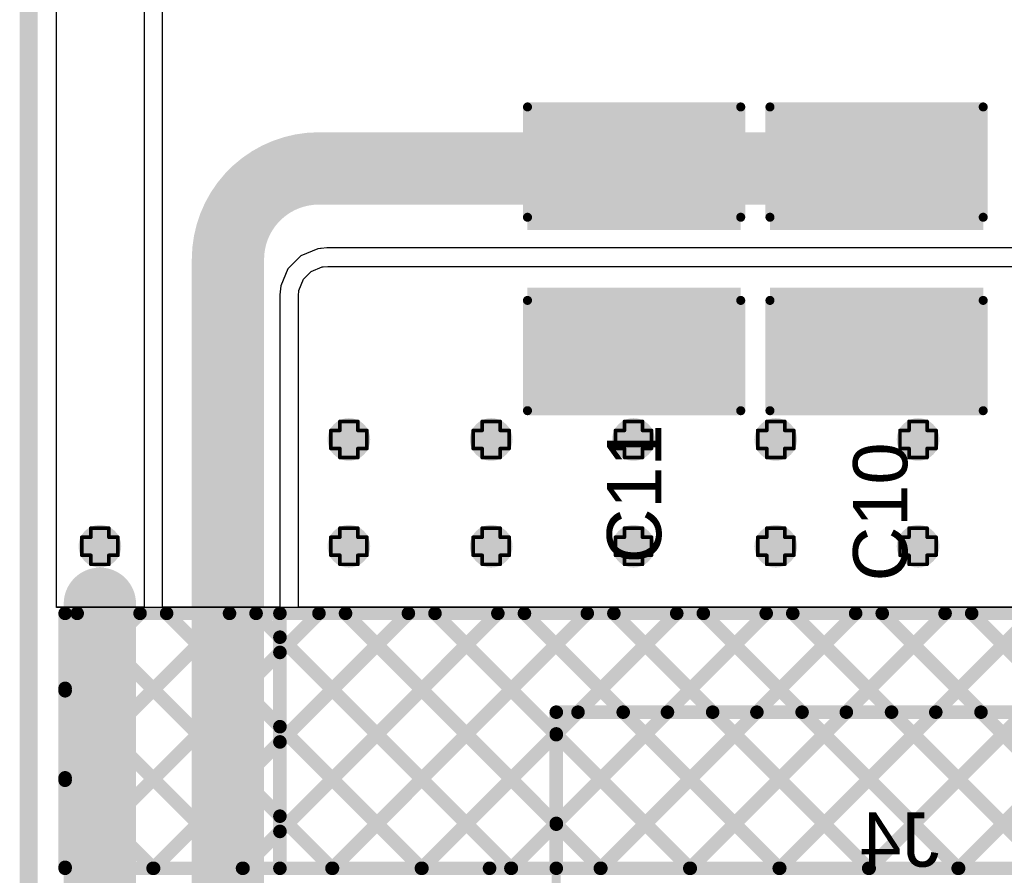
# Model space of a CAD drawing. Header units: inches. Extents: x -0.1 to 10.2, y 0 to 6.5.
# Tile 44 of 95: x -0.005 to 0.54, y 2.83 to 3.303. Entities that reach past the tile are written whole.
import ezdxf

# ---------------------------------------------------------------- set-up
doc = ezdxf.new("R2010")
doc.units = ezdxf.units.IN
doc.header["$MEASUREMENT"] = 0
for name, color, linetype in [('Board Outline', 216, 'Continuous'), ('Bottom Layer', 5, 'Continuous'), ('Bottom Overlay', 54, 'Continuous'), ('Drill Drawing', 1, 'Continuous'), ('Top Layer', 1, 'Continuous'), ('Top Overlay', 2, 'Continuous'), ('Top Paste', 8, 'Continuous'), ('Top Solder', 216, 'Continuous'), ('Via Holes', 16, 'Continuous')]:
    doc.layers.add(name, color=color, linetype=linetype)
doc.styles.add('Arial', font='txt', dxfattribs={"height": 0.2})

# ---------------------------------------------------------------- blocks, each defined once
blk = doc.blocks.new('X9555WV_2_12_6TV01_B_57')
at = {"layer": 'Bottom Overlay', "const_width": 0.005}
for points in [[(-0.755, -0.188), (-0.755, 0.17323)], [(0.755, -0.188), (-0.755, -0.188)]]:
    blk.add_lwpolyline(points, dxfattribs=at)
at = {"layer": 'Bottom Overlay', "const_width": 0.0025}
blk.add_lwpolyline([(-0.75625, -0.188, 1), (-0.75375, -0.188, 1)], format="xyb", close=True, dxfattribs=at)
blk.add_lwpolyline([(-0.75625, -0.188, 1), (-0.75375, -0.188, 1)], format="xyb", close=True, dxfattribs=at)
blk = doc.blocks.new('C___1210_89')
at = {"layer": 'Top Layer'}
for points in [[(-0.08, 0.055), (-0.02, 0.055), (-0.02, -0.055), (-0.08, -0.055)], [(0.02, 0.055), (0.08, 0.055), (0.08, -0.055), (0.02, -0.055)]]:
    blk.add_hatch(color=1, dxfattribs=at).paths.add_polyline_path(points)
at = {"layer": 'Top Paste'}
for points in [[(-0.08, 0.055), (-0.02, 0.055), (-0.02, -0.055), (-0.08, -0.055)], [(0.02, 0.055), (0.08, 0.055), (0.08, -0.055), (0.02, -0.055)]]:
    blk.add_hatch(color=8, dxfattribs=at).paths.add_polyline_path(points)
at = {"layer": 'Top Solder'}
for points in [[(-0.084, 0.059), (-0.016, 0.059), (-0.016, -0.059), (-0.084, -0.059)], [(0.016, 0.059), (0.084, 0.059), (0.084, -0.059), (0.016, -0.059)]]:
    blk.add_hatch(color=216, dxfattribs=at).paths.add_polyline_path(points)
at = {"layer": 'Top Overlay', "const_width": 0.005}
for points in [[(-0.084, 0.059), (-0.023, 0.059)], [(-0.084, 0.059), (-0.084, -0.059)], [(0.023, 0.059), (0.084, 0.059)], [(0.084, 0.059), (0.084, -0.059)], [(-0.084, -0.059), (-0.023, -0.059)], [(0.023, -0.059), (0.084, -0.059)]]:
    blk.add_lwpolyline(points, dxfattribs=at)
at = {"layer": 'Top Overlay', "const_width": 0.0025}
for points in [[(-0.08525, 0.059, 1), (-0.08275, 0.059, 1)], [(-0.08525, 0.059, 1), (-0.08275, 0.059, 1)], [(-0.02425, 0.059, 1), (-0.02175, 0.059, 1)], [(0.02175, 0.059, 1), (0.02425, 0.059, 1)], [(0.08275, 0.059, 1), (0.08525, 0.059, 1)], [(0.08275, 0.059, 1), (0.08525, 0.059, 1)], [(-0.08525, -0.059, 1), (-0.08275, -0.059, 1)], [(-0.08525, -0.059, 1), (-0.08275, -0.059, 1)], [(-0.02425, -0.059, 1), (-0.02175, -0.059, 1)], [(0.02175, -0.059, 1), (0.02425, -0.059, 1)], [(0.08275, -0.059, 1), (0.08525, -0.059, 1)], [(0.08275, -0.059, 1), (0.08525, -0.059, 1)]]:
    blk.add_lwpolyline(points, format="xyb", close=True, dxfattribs=at)
blk = doc.blocks.new('C___1210_90')
at = {"layer": 'Top Layer'}
for points in [[(-0.08, 0.055), (-0.02, 0.055), (-0.02, -0.055), (-0.08, -0.055)], [(0.02, 0.055), (0.08, 0.055), (0.08, -0.055), (0.02, -0.055)]]:
    blk.add_hatch(color=1, dxfattribs=at).paths.add_polyline_path(points)
at = {"layer": 'Top Paste'}
for points in [[(-0.08, 0.055), (-0.02, 0.055), (-0.02, -0.055), (-0.08, -0.055)], [(0.02, 0.055), (0.08, 0.055), (0.08, -0.055), (0.02, -0.055)]]:
    blk.add_hatch(color=8, dxfattribs=at).paths.add_polyline_path(points)
at = {"layer": 'Top Solder'}
for points in [[(-0.084, 0.059), (-0.016, 0.059), (-0.016, -0.059), (-0.084, -0.059)], [(0.016, 0.059), (0.084, 0.059), (0.084, -0.059), (0.016, -0.059)]]:
    blk.add_hatch(color=216, dxfattribs=at).paths.add_polyline_path(points)
at = {"layer": 'Top Overlay', "const_width": 0.005}
for points in [[(-0.084, 0.059), (-0.023, 0.059)], [(-0.084, 0.059), (-0.084, -0.059)], [(0.023, 0.059), (0.084, 0.059)], [(0.084, 0.059), (0.084, -0.059)], [(-0.084, -0.059), (-0.023, -0.059)], [(0.023, -0.059), (0.084, -0.059)]]:
    blk.add_lwpolyline(points, dxfattribs=at)
at = {"layer": 'Top Overlay', "const_width": 0.0025}
for points in [[(-0.08525, 0.059, 1), (-0.08275, 0.059, 1)], [(-0.08525, 0.059, 1), (-0.08275, 0.059, 1)], [(-0.02425, 0.059, 1), (-0.02175, 0.059, 1)], [(0.02175, 0.059, 1), (0.02425, 0.059, 1)], [(0.08275, 0.059, 1), (0.08525, 0.059, 1)], [(0.08275, 0.059, 1), (0.08525, 0.059, 1)], [(-0.08525, -0.059, 1), (-0.08275, -0.059, 1)], [(-0.08525, -0.059, 1), (-0.08275, -0.059, 1)], [(-0.02425, -0.059, 1), (-0.02175, -0.059, 1)], [(0.02175, -0.059, 1), (0.02425, -0.059, 1)], [(0.08275, -0.059, 1), (0.08525, -0.059, 1)], [(0.08275, -0.059, 1), (0.08525, -0.059, 1)]]:
    blk.add_lwpolyline(points, format="xyb", close=True, dxfattribs=at)

msp = doc.modelspace()

# ---------------------------------------------------------------- hatches: boundary and pattern name
at = {"layer": 'Bottom Layer'}
h = msp.add_hatch(color=5, dxfattribs=at)
edge = h.paths.add_edge_path()
edge.add_arc((0.17716, 3.07118), 0.01181, 0, 360)
h = msp.add_hatch(color=5, dxfattribs=at)
edge = h.paths.add_edge_path()
edge.add_arc((0.25591, 3.07118), 0.01181, 0, 360)
h = msp.add_hatch(color=5, dxfattribs=at)
edge = h.paths.add_edge_path()
edge.add_arc((0.33465, 3.07118), 0.01181, 0, 360)
h = msp.add_hatch(color=5, dxfattribs=at)
edge = h.paths.add_edge_path()
edge.add_arc((0.41339, 3.07118), 0.01181, 0, 360)
h = msp.add_hatch(color=5, dxfattribs=at)
edge = h.paths.add_edge_path()
edge.add_arc((0.49213, 3.07118), 0.01181, 0, 360)
h = msp.add_hatch(color=5, dxfattribs=at)
edge = h.paths.add_edge_path()
edge.add_arc((0.03937, 3.01213), 0.01181, 0, 360)
h = msp.add_hatch(color=5, dxfattribs=at)
edge = h.paths.add_edge_path()
edge.add_arc((0.17716, 3.01213), 0.01181, 0, 360)
h = msp.add_hatch(color=5, dxfattribs=at)
edge = h.paths.add_edge_path()
edge.add_arc((0.25591, 3.01213), 0.01181, 0, 360)
h = msp.add_hatch(color=5, dxfattribs=at)
edge = h.paths.add_edge_path()
edge.add_arc((0.33465, 3.01213), 0.01181, 0, 360)
h = msp.add_hatch(color=5, dxfattribs=at)
edge = h.paths.add_edge_path()
edge.add_arc((0.41339, 3.01213), 0.01181, 0, 360)
h = msp.add_hatch(color=5, dxfattribs=at)
edge = h.paths.add_edge_path()
edge.add_arc((0.49213, 3.01213), 0.01181, 0, 360)
at = {"layer": 'Top Layer'}
h = msp.add_hatch(color=1, dxfattribs=at)
edge = h.paths.add_edge_path()
edge.add_arc((0.17716, 3.07118), 0.01181, 0, 360)
h = msp.add_hatch(color=1, dxfattribs=at)
edge = h.paths.add_edge_path()
edge.add_arc((0.25591, 3.07118), 0.01181, 0, 360)
h = msp.add_hatch(color=1, dxfattribs=at)
edge = h.paths.add_edge_path()
edge.add_arc((0.33465, 3.07118), 0.01181, 0, 360)
h = msp.add_hatch(color=1, dxfattribs=at)
edge = h.paths.add_edge_path()
edge.add_arc((0.41339, 3.07118), 0.01181, 0, 360)
h = msp.add_hatch(color=1, dxfattribs=at)
edge = h.paths.add_edge_path()
edge.add_arc((0.49213, 3.07118), 0.01181, 0, 360)
h = msp.add_hatch(color=1, dxfattribs=at)
edge = h.paths.add_edge_path()
edge.add_arc((0.03937, 3.01213), 0.01181, 0, 360)
h = msp.add_hatch(color=1, dxfattribs=at)
edge = h.paths.add_edge_path()
edge.add_arc((0.17716, 3.01213), 0.01181, 0, 360)
h = msp.add_hatch(color=1, dxfattribs=at)
edge = h.paths.add_edge_path()
edge.add_arc((0.25591, 3.01213), 0.01181, 0, 360)
h = msp.add_hatch(color=1, dxfattribs=at)
edge = h.paths.add_edge_path()
edge.add_arc((0.33465, 3.01213), 0.01181, 0, 360)
h = msp.add_hatch(color=1, dxfattribs=at)
edge = h.paths.add_edge_path()
edge.add_arc((0.41339, 3.01213), 0.01181, 0, 360)
h = msp.add_hatch(color=1, dxfattribs=at)
edge = h.paths.add_edge_path()
edge.add_arc((0.49213, 3.01213), 0.01181, 0, 360)
at = {"layer": 'Via Holes'}
h = msp.add_hatch(color=7, dxfattribs=at)
edge = h.paths.add_edge_path()
edge.add_arc((0.17716, 3.07118), 0.00591, 0, 360)
h = msp.add_hatch(color=7, dxfattribs=at)
edge = h.paths.add_edge_path()
edge.add_arc((0.25591, 3.07118), 0.00591, 0, 360)
h = msp.add_hatch(color=7, dxfattribs=at)
edge = h.paths.add_edge_path()
edge.add_arc((0.33465, 3.07118), 0.00591, 0, 360)
h = msp.add_hatch(color=7, dxfattribs=at)
edge = h.paths.add_edge_path()
edge.add_arc((0.41339, 3.07118), 0.00591, 0, 360)
h = msp.add_hatch(color=7, dxfattribs=at)
edge = h.paths.add_edge_path()
edge.add_arc((0.49213, 3.07118), 0.00591, 0, 360)
h = msp.add_hatch(color=7, dxfattribs=at)
edge = h.paths.add_edge_path()
edge.add_arc((0.03937, 3.01213), 0.00591, 0, 360)
h = msp.add_hatch(color=7, dxfattribs=at)
edge = h.paths.add_edge_path()
edge.add_arc((0.17716, 3.01213), 0.00591, 0, 360)
h = msp.add_hatch(color=7, dxfattribs=at)
edge = h.paths.add_edge_path()
edge.add_arc((0.25591, 3.01213), 0.00591, 0, 360)
h = msp.add_hatch(color=7, dxfattribs=at)
edge = h.paths.add_edge_path()
edge.add_arc((0.33465, 3.01213), 0.00591, 0, 360)
h = msp.add_hatch(color=7, dxfattribs=at)
edge = h.paths.add_edge_path()
edge.add_arc((0.41339, 3.01213), 0.00591, 0, 360)
h = msp.add_hatch(color=7, dxfattribs=at)
edge = h.paths.add_edge_path()
edge.add_arc((0.49213, 3.01213), 0.00591, 0, 360)

# ---------------------------------------------------------------- linework, layer by layer
at = {"layer": 'Board Outline', "const_width": 0.01}
msp.add_lwpolyline([(0, 0), (0, 4.33071)], dxfattribs=at)
at = {"layer": 'Bottom Layer'}
for p, q in [((0.01529, 2.97828), (0.01529, 3.99606)), ((4.54592, 2.97828), (0.01529, 2.97828))]:
    msp.add_line(p, q, dxfattribs=at)
at = {"layer": 'Bottom Overlay', "const_width": 0.0075}
for points in [[(0.02014, 2.834), (0.02014, 2.975)], [(0.02014, 2.88403), (0.1111, 2.975)], [(0.02014, 2.93353), (0.06161, 2.975)], [(0.02014, 2.83454), (0.1606, 2.975)], [(0.02014, 2.88403), (0.1111, 2.975)], [(0.02014, 2.975), (4.53992, 2.975)], [(0.02682, 2.975), (0.16782, 2.834)], [(0.0691, 2.834), (0.2101, 2.975)], [(0.07632, 2.975), (0.21732, 2.834)], [(0.1186, 2.834), (0.2596, 2.975)], [(0.12581, 2.975), (0.26681, 2.834)], [(0.16809, 2.834), (0.30909, 2.975)], [(0.17531, 2.975), (0.29192, 2.85839)], [(0.22481, 2.975), (0.29192, 2.90789)], [(0.27431, 2.975), (0.32895, 2.92035)], [(0.30395, 2.92035), (0.35859, 2.975)], [(0.3238, 2.975), (0.37845, 2.92035)], [(0.35344, 2.92035), (0.40809, 2.975)], [(0.3733, 2.975), (0.42795, 2.92035)], [(0.40294, 2.92035), (0.45759, 2.975)], [(0.4228, 2.975), (0.47745, 2.92035)], [(0.45244, 2.92035), (0.50708, 2.975)], [(0.4723, 2.975), (0.52694, 2.92035)], [(0.50194, 2.92035), (0.55658, 2.975)], [(0.52179, 2.975), (0.57644, 2.92035)], [(0.02014, 2.93219), (0.11832, 2.834)], [(0.29192, 2.834), (0.29192, 2.92035)], [(0.29192, 2.92035), (0.65315, 2.92035)], [(0.29192, 2.92035), (0.65315, 2.92035)], [(0.21759, 2.834), (0.29192, 2.90833)], [(0.02014, 2.88269), (0.06882, 2.834)], [(0.26709, 2.834), (0.29192, 2.85883)], [(0.02014, 2.834), (0.29192, 2.834)]]:
    msp.add_lwpolyline(points, dxfattribs=at)
at = {"layer": 'Bottom Overlay', "const_width": 0.00375}
for points in [[(0.01826, 2.975, 1), (0.02201, 2.975, 1)], [(0.01826, 2.975, 1), (0.02201, 2.975, 1)], [(0.02494, 2.975, 1), (0.02869, 2.975, 1)], [(0.05973, 2.975, 1), (0.06348, 2.975, 1)], [(0.07444, 2.975, 1), (0.07819, 2.975, 1)], [(0.10923, 2.975, 1), (0.11298, 2.975, 1)], [(0.10923, 2.975, 1), (0.11298, 2.975, 1)], [(0.12394, 2.975, 1), (0.12769, 2.975, 1)], [(0.15873, 2.975, 1), (0.16248, 2.975, 1)], [(0.17344, 2.975, 1), (0.17719, 2.975, 1)], [(0.20822, 2.975, 1), (0.21197, 2.975, 1)], [(0.22293, 2.975, 1), (0.22668, 2.975, 1)], [(0.25772, 2.975, 1), (0.26147, 2.975, 1)], [(0.27243, 2.975, 1), (0.27618, 2.975, 1)], [(0.30722, 2.975, 1), (0.31097, 2.975, 1)], [(0.32193, 2.975, 1), (0.32568, 2.975, 1)], [(0.35672, 2.975, 1), (0.36047, 2.975, 1)], [(0.37143, 2.975, 1), (0.37518, 2.975, 1)], [(0.40621, 2.975, 1), (0.40996, 2.975, 1)], [(0.42092, 2.975, 1), (0.42467, 2.975, 1)], [(0.45571, 2.975, 1), (0.45946, 2.975, 1)], [(0.47042, 2.975, 1), (0.47417, 2.975, 1)], [(0.50521, 2.975, 1), (0.50896, 2.975, 1)], [(0.51992, 2.975, 1), (0.52367, 2.975, 1)], [(0.01826, 2.93353, 1), (0.02201, 2.93353, 1)], [(0.01826, 2.93219, 1), (0.02201, 2.93219, 1)], [(0.29005, 2.92035, 1), (0.2938, 2.92035, 1)], [(0.29005, 2.92035, 1), (0.2938, 2.92035, 1)], [(0.29005, 2.92035, 1), (0.2938, 2.92035, 1)], [(0.30207, 2.92035, 1), (0.30582, 2.92035, 1)], [(0.32708, 2.92035, 1), (0.33083, 2.92035, 1)], [(0.35157, 2.92035, 1), (0.35532, 2.92035, 1)], [(0.37658, 2.92035, 1), (0.38033, 2.92035, 1)], [(0.40107, 2.92035, 1), (0.40482, 2.92035, 1)], [(0.42607, 2.92035, 1), (0.42982, 2.92035, 1)], [(0.45056, 2.92035, 1), (0.45431, 2.92035, 1)], [(0.47557, 2.92035, 1), (0.47932, 2.92035, 1)], [(0.50006, 2.92035, 1), (0.50381, 2.92035, 1)], [(0.52507, 2.92035, 1), (0.52882, 2.92035, 1)], [(0.29005, 2.90833, 1), (0.2938, 2.90833, 1)], [(0.29005, 2.90789, 1), (0.2938, 2.90789, 1)], [(0.01826, 2.88403, 1), (0.02201, 2.88403, 1)], [(0.01826, 2.88403, 1), (0.02201, 2.88403, 1)], [(0.01826, 2.88269, 1), (0.02201, 2.88269, 1)], [(0.29005, 2.85883, 1), (0.2938, 2.85883, 1)], [(0.29005, 2.85839, 1), (0.2938, 2.85839, 1)], [(0.01826, 2.83454, 1), (0.02201, 2.83454, 1)], [(0.01826, 2.834, 1), (0.02201, 2.834, 1)], [(0.01826, 2.834, 1), (0.02201, 2.834, 1)], [(0.06695, 2.834, 1), (0.0707, 2.834, 1)], [(0.06722, 2.834, 1), (0.07097, 2.834, 1)], [(0.11645, 2.834, 1), (0.1202, 2.834, 1)], [(0.11672, 2.834, 1), (0.12047, 2.834, 1)], [(0.16594, 2.834, 1), (0.16969, 2.834, 1)], [(0.16622, 2.834, 1), (0.16997, 2.834, 1)], [(0.21544, 2.834, 1), (0.21919, 2.834, 1)], [(0.21572, 2.834, 1), (0.21947, 2.834, 1)], [(0.26494, 2.834, 1), (0.26869, 2.834, 1)], [(0.26521, 2.834, 1), (0.26896, 2.834, 1)], [(0.29005, 2.834, 1), (0.2938, 2.834, 1)], [(0.29005, 2.834, 1), (0.2938, 2.834, 1)]]:
    msp.add_lwpolyline(points, format="xyb", close=True, dxfattribs=at)
at = {"layer": 'Drill Drawing', "const_width": 0.002}
for points in [[(0.17217, 3.07618), (0.17217, 3.08118)], [(0.17217, 3.08118), (0.18216, 3.08118)], [(0.18216, 3.07618), (0.18216, 3.08118)], [(0.25091, 3.07618), (0.25091, 3.08118)], [(0.25091, 3.08118), (0.26091, 3.08118)], [(0.26091, 3.07618), (0.26091, 3.08118)], [(0.32965, 3.07618), (0.32965, 3.08118)], [(0.32965, 3.08118), (0.33965, 3.08118)], [(0.33965, 3.07618), (0.33965, 3.08118)], [(0.40839, 3.07618), (0.40839, 3.08118)], [(0.40839, 3.08118), (0.41839, 3.08118)], [(0.41839, 3.07618), (0.41839, 3.08118)], [(0.48713, 3.07618), (0.48713, 3.08118)], [(0.48713, 3.08118), (0.49713, 3.08118)], [(0.49713, 3.07618), (0.49713, 3.08118)], [(0.16717, 3.06618), (0.16717, 3.07618)], [(0.16717, 3.07618), (0.17217, 3.07618)], [(0.18216, 3.07618), (0.18716, 3.07618)], [(0.18716, 3.06618), (0.18716, 3.07618)], [(0.24591, 3.06618), (0.24591, 3.07618)], [(0.24591, 3.07618), (0.25091, 3.07618)], [(0.26091, 3.07618), (0.26591, 3.07618)], [(0.26591, 3.06618), (0.26591, 3.07618)], [(0.32465, 3.06618), (0.32465, 3.07618)], [(0.32465, 3.07618), (0.32965, 3.07618)], [(0.33965, 3.07618), (0.34465, 3.07618)], [(0.34465, 3.06618), (0.34465, 3.07618)], [(0.40339, 3.06618), (0.40339, 3.07618)], [(0.40339, 3.07618), (0.40839, 3.07618)], [(0.41839, 3.07618), (0.42339, 3.07618)], [(0.42339, 3.06618), (0.42339, 3.07618)], [(0.48213, 3.06618), (0.48213, 3.07618)], [(0.48213, 3.07618), (0.48713, 3.07618)], [(0.49713, 3.07618), (0.50213, 3.07618)], [(0.50213, 3.06618), (0.50213, 3.07618)], [(0.16717, 3.06618), (0.17217, 3.06618)], [(0.17217, 3.06118), (0.17217, 3.06618)], [(0.17217, 3.06118), (0.18216, 3.06118)], [(0.18216, 3.06618), (0.18716, 3.06618)], [(0.18216, 3.06118), (0.18216, 3.06618)], [(0.24591, 3.06618), (0.25091, 3.06618)], [(0.25091, 3.06118), (0.25091, 3.06618)], [(0.25091, 3.06118), (0.26091, 3.06118)], [(0.26091, 3.06618), (0.26591, 3.06618)], [(0.26091, 3.06118), (0.26091, 3.06618)], [(0.32465, 3.06618), (0.32965, 3.06618)], [(0.32965, 3.06118), (0.32965, 3.06618)], [(0.32965, 3.06118), (0.33965, 3.06118)], [(0.33965, 3.06618), (0.34465, 3.06618)], [(0.33965, 3.06118), (0.33965, 3.06618)], [(0.40339, 3.06618), (0.40839, 3.06618)], [(0.40839, 3.06118), (0.40839, 3.06618)], [(0.40839, 3.06118), (0.41839, 3.06118)], [(0.41839, 3.06618), (0.42339, 3.06618)], [(0.41839, 3.06118), (0.41839, 3.06618)], [(0.48213, 3.06618), (0.48713, 3.06618)], [(0.48713, 3.06118), (0.48713, 3.06618)], [(0.48713, 3.06118), (0.49713, 3.06118)], [(0.49713, 3.06618), (0.50213, 3.06618)], [(0.49713, 3.06118), (0.49713, 3.06618)], [(0.03437, 3.01713), (0.03437, 3.02213)], [(0.03437, 3.02213), (0.04437, 3.02213)], [(0.04437, 3.01713), (0.04437, 3.02213)], [(0.17217, 3.01713), (0.17217, 3.02213)], [(0.17217, 3.02213), (0.18216, 3.02213)], [(0.18216, 3.01713), (0.18216, 3.02213)], [(0.25091, 3.01713), (0.25091, 3.02213)], [(0.25091, 3.02213), (0.26091, 3.02213)], [(0.26091, 3.01713), (0.26091, 3.02213)], [(0.32965, 3.01713), (0.32965, 3.02213)], [(0.32965, 3.02213), (0.33965, 3.02213)], [(0.33965, 3.01713), (0.33965, 3.02213)], [(0.40839, 3.01713), (0.40839, 3.02213)], [(0.40839, 3.02213), (0.41839, 3.02213)], [(0.41839, 3.01713), (0.41839, 3.02213)], [(0.48713, 3.01713), (0.48713, 3.02213)], [(0.48713, 3.02213), (0.49713, 3.02213)], [(0.49713, 3.01713), (0.49713, 3.02213)], [(0.02937, 3.00713), (0.02937, 3.01713)], [(0.02937, 3.01713), (0.03437, 3.01713)], [(0.04437, 3.01713), (0.04937, 3.01713)], [(0.04937, 3.00713), (0.04937, 3.01713)], [(0.16717, 3.00713), (0.16717, 3.01713)], [(0.16717, 3.01713), (0.17217, 3.01713)], [(0.18216, 3.01713), (0.18716, 3.01713)], [(0.18716, 3.00713), (0.18716, 3.01713)], [(0.24591, 3.00713), (0.24591, 3.01713)], [(0.24591, 3.01713), (0.25091, 3.01713)], [(0.26091, 3.01713), (0.26591, 3.01713)], [(0.26591, 3.00713), (0.26591, 3.01713)], [(0.32465, 3.00713), (0.32465, 3.01713)], [(0.32465, 3.01713), (0.32965, 3.01713)], [(0.33965, 3.01713), (0.34465, 3.01713)], [(0.34465, 3.00713), (0.34465, 3.01713)], [(0.40339, 3.00713), (0.40339, 3.01713)], [(0.40339, 3.01713), (0.40839, 3.01713)], [(0.41839, 3.01713), (0.42339, 3.01713)], [(0.42339, 3.00713), (0.42339, 3.01713)], [(0.48213, 3.00713), (0.48213, 3.01713)], [(0.48213, 3.01713), (0.48713, 3.01713)], [(0.49713, 3.01713), (0.50213, 3.01713)], [(0.50213, 3.00713), (0.50213, 3.01713)], [(0.02937, 3.00713), (0.03437, 3.00713)], [(0.03437, 3.00213), (0.03437, 3.00713)], [(0.04437, 3.00713), (0.04937, 3.00713)], [(0.04437, 3.00213), (0.04437, 3.00713)], [(0.16717, 3.00713), (0.17217, 3.00713)], [(0.17217, 3.00213), (0.17217, 3.00713)], [(0.18216, 3.00713), (0.18716, 3.00713)], [(0.18216, 3.00213), (0.18216, 3.00713)], [(0.24591, 3.00713), (0.25091, 3.00713)], [(0.25091, 3.00213), (0.25091, 3.00713)], [(0.26091, 3.00713), (0.26591, 3.00713)], [(0.26091, 3.00213), (0.26091, 3.00713)], [(0.32465, 3.00713), (0.32965, 3.00713)], [(0.32965, 3.00213), (0.32965, 3.00713)], [(0.33965, 3.00713), (0.34465, 3.00713)], [(0.33965, 3.00213), (0.33965, 3.00713)], [(0.40339, 3.00713), (0.40839, 3.00713)], [(0.40839, 3.00213), (0.40839, 3.00713)], [(0.41839, 3.00713), (0.42339, 3.00713)], [(0.41839, 3.00213), (0.41839, 3.00713)], [(0.48213, 3.00713), (0.48713, 3.00713)], [(0.48713, 3.00213), (0.48713, 3.00713)], [(0.49713, 3.00713), (0.50213, 3.00713)], [(0.49713, 3.00213), (0.49713, 3.00713)], [(0.03437, 3.00213), (0.04437, 3.00213)], [(0.17217, 3.00213), (0.18216, 3.00213)], [(0.25091, 3.00213), (0.26091, 3.00213)], [(0.32965, 3.00213), (0.33965, 3.00213)], [(0.40839, 3.00213), (0.41839, 3.00213)], [(0.48713, 3.00213), (0.49713, 3.00213)]]:
    msp.add_lwpolyline(points, dxfattribs=at)
at = {"layer": 'Drill Drawing', "const_width": 0.001}
for points in [[(0.17167, 3.08118, 1), (0.17267, 3.08118, 1)], [(0.17167, 3.08118, 1), (0.17267, 3.08118, 1)], [(0.18166, 3.08118, 1), (0.18266, 3.08118, 1)], [(0.18166, 3.08118, 1), (0.18266, 3.08118, 1)], [(0.25041, 3.08118, 1), (0.25141, 3.08118, 1)], [(0.25041, 3.08118, 1), (0.25141, 3.08118, 1)], [(0.26041, 3.08118, 1), (0.26141, 3.08118, 1)], [(0.26041, 3.08118, 1), (0.26141, 3.08118, 1)], [(0.32915, 3.08118, 1), (0.33015, 3.08118, 1)], [(0.32915, 3.08118, 1), (0.33015, 3.08118, 1)], [(0.33915, 3.08118, 1), (0.34015, 3.08118, 1)], [(0.33915, 3.08118, 1), (0.34015, 3.08118, 1)], [(0.40789, 3.08118, 1), (0.40889, 3.08118, 1)], [(0.40789, 3.08118, 1), (0.40889, 3.08118, 1)], [(0.41789, 3.08118, 1), (0.41889, 3.08118, 1)], [(0.41789, 3.08118, 1), (0.41889, 3.08118, 1)], [(0.48663, 3.08118, 1), (0.48763, 3.08118, 1)], [(0.48663, 3.08118, 1), (0.48763, 3.08118, 1)], [(0.49663, 3.08118, 1), (0.49763, 3.08118, 1)], [(0.49663, 3.08118, 1), (0.49763, 3.08118, 1)], [(0.16667, 3.07618, 1), (0.16767, 3.07618, 1)], [(0.16667, 3.07618, 1), (0.16767, 3.07618, 1)], [(0.17167, 3.07618, 1), (0.17267, 3.07618, 1)], [(0.17167, 3.07618, 1), (0.17267, 3.07618, 1)], [(0.18166, 3.07618, 1), (0.18266, 3.07618, 1)], [(0.18166, 3.07618, 1), (0.18266, 3.07618, 1)], [(0.18666, 3.07618, 1), (0.18766, 3.07618, 1)], [(0.18666, 3.07618, 1), (0.18766, 3.07618, 1)], [(0.24541, 3.07618, 1), (0.24641, 3.07618, 1)], [(0.24541, 3.07618, 1), (0.24641, 3.07618, 1)], [(0.25041, 3.07618, 1), (0.25141, 3.07618, 1)], [(0.25041, 3.07618, 1), (0.25141, 3.07618, 1)], [(0.26041, 3.07618, 1), (0.26141, 3.07618, 1)], [(0.26041, 3.07618, 1), (0.26141, 3.07618, 1)], [(0.26541, 3.07618, 1), (0.26641, 3.07618, 1)], [(0.26541, 3.07618, 1), (0.26641, 3.07618, 1)], [(0.32415, 3.07618, 1), (0.32515, 3.07618, 1)], [(0.32415, 3.07618, 1), (0.32515, 3.07618, 1)], [(0.32915, 3.07618, 1), (0.33015, 3.07618, 1)], [(0.32915, 3.07618, 1), (0.33015, 3.07618, 1)], [(0.33915, 3.07618, 1), (0.34015, 3.07618, 1)], [(0.33915, 3.07618, 1), (0.34015, 3.07618, 1)], [(0.34415, 3.07618, 1), (0.34515, 3.07618, 1)], [(0.34415, 3.07618, 1), (0.34515, 3.07618, 1)], [(0.40289, 3.07618, 1), (0.40389, 3.07618, 1)], [(0.40289, 3.07618, 1), (0.40389, 3.07618, 1)], [(0.40789, 3.07618, 1), (0.40889, 3.07618, 1)], [(0.40789, 3.07618, 1), (0.40889, 3.07618, 1)], [(0.41789, 3.07618, 1), (0.41889, 3.07618, 1)], [(0.41789, 3.07618, 1), (0.41889, 3.07618, 1)], [(0.42289, 3.07618, 1), (0.42389, 3.07618, 1)], [(0.42289, 3.07618, 1), (0.42389, 3.07618, 1)], [(0.48163, 3.07618, 1), (0.48263, 3.07618, 1)], [(0.48163, 3.07618, 1), (0.48263, 3.07618, 1)], [(0.48663, 3.07618, 1), (0.48763, 3.07618, 1)], [(0.48663, 3.07618, 1), (0.48763, 3.07618, 1)], [(0.49663, 3.07618, 1), (0.49763, 3.07618, 1)], [(0.49663, 3.07618, 1), (0.49763, 3.07618, 1)], [(0.50163, 3.07618, 1), (0.50263, 3.07618, 1)], [(0.50163, 3.07618, 1), (0.50263, 3.07618, 1)], [(0.16667, 3.06618, 1), (0.16767, 3.06618, 1)], [(0.16667, 3.06618, 1), (0.16767, 3.06618, 1)], [(0.17167, 3.06618, 1), (0.17267, 3.06618, 1)], [(0.17167, 3.06618, 1), (0.17267, 3.06618, 1)], [(0.17167, 3.06118, 1), (0.17267, 3.06118, 1)], [(0.17167, 3.06118, 1), (0.17267, 3.06118, 1)], [(0.18166, 3.06618, 1), (0.18266, 3.06618, 1)], [(0.18166, 3.06618, 1), (0.18266, 3.06618, 1)], [(0.18166, 3.06118, 1), (0.18266, 3.06118, 1)], [(0.18166, 3.06118, 1), (0.18266, 3.06118, 1)], [(0.18666, 3.06618, 1), (0.18766, 3.06618, 1)], [(0.18666, 3.06618, 1), (0.18766, 3.06618, 1)], [(0.24541, 3.06618, 1), (0.24641, 3.06618, 1)], [(0.24541, 3.06618, 1), (0.24641, 3.06618, 1)], [(0.25041, 3.06618, 1), (0.25141, 3.06618, 1)], [(0.25041, 3.06618, 1), (0.25141, 3.06618, 1)], [(0.25041, 3.06118, 1), (0.25141, 3.06118, 1)], [(0.25041, 3.06118, 1), (0.25141, 3.06118, 1)], [(0.26041, 3.06618, 1), (0.26141, 3.06618, 1)], [(0.26041, 3.06618, 1), (0.26141, 3.06618, 1)], [(0.26041, 3.06118, 1), (0.26141, 3.06118, 1)], [(0.26041, 3.06118, 1), (0.26141, 3.06118, 1)], [(0.26541, 3.06618, 1), (0.26641, 3.06618, 1)], [(0.26541, 3.06618, 1), (0.26641, 3.06618, 1)], [(0.32415, 3.06618, 1), (0.32515, 3.06618, 1)], [(0.32415, 3.06618, 1), (0.32515, 3.06618, 1)], [(0.32915, 3.06618, 1), (0.33015, 3.06618, 1)], [(0.32915, 3.06618, 1), (0.33015, 3.06618, 1)], [(0.32915, 3.06118, 1), (0.33015, 3.06118, 1)], [(0.32915, 3.06118, 1), (0.33015, 3.06118, 1)], [(0.33915, 3.06618, 1), (0.34015, 3.06618, 1)], [(0.33915, 3.06618, 1), (0.34015, 3.06618, 1)], [(0.33915, 3.06118, 1), (0.34015, 3.06118, 1)], [(0.33915, 3.06118, 1), (0.34015, 3.06118, 1)], [(0.34415, 3.06618, 1), (0.34515, 3.06618, 1)], [(0.34415, 3.06618, 1), (0.34515, 3.06618, 1)], [(0.40289, 3.06618, 1), (0.40389, 3.06618, 1)], [(0.40289, 3.06618, 1), (0.40389, 3.06618, 1)], [(0.40789, 3.06618, 1), (0.40889, 3.06618, 1)], [(0.40789, 3.06618, 1), (0.40889, 3.06618, 1)], [(0.40789, 3.06118, 1), (0.40889, 3.06118, 1)], [(0.40789, 3.06118, 1), (0.40889, 3.06118, 1)], [(0.41789, 3.06618, 1), (0.41889, 3.06618, 1)], [(0.41789, 3.06618, 1), (0.41889, 3.06618, 1)], [(0.41789, 3.06118, 1), (0.41889, 3.06118, 1)], [(0.41789, 3.06118, 1), (0.41889, 3.06118, 1)], [(0.42289, 3.06618, 1), (0.42389, 3.06618, 1)], [(0.42289, 3.06618, 1), (0.42389, 3.06618, 1)], [(0.48163, 3.06618, 1), (0.48263, 3.06618, 1)], [(0.48163, 3.06618, 1), (0.48263, 3.06618, 1)], [(0.48663, 3.06618, 1), (0.48763, 3.06618, 1)], [(0.48663, 3.06618, 1), (0.48763, 3.06618, 1)], [(0.48663, 3.06118, 1), (0.48763, 3.06118, 1)], [(0.48663, 3.06118, 1), (0.48763, 3.06118, 1)], [(0.49663, 3.06618, 1), (0.49763, 3.06618, 1)], [(0.49663, 3.06618, 1), (0.49763, 3.06618, 1)], [(0.49663, 3.06118, 1), (0.49763, 3.06118, 1)], [(0.49663, 3.06118, 1), (0.49763, 3.06118, 1)], [(0.50163, 3.06618, 1), (0.50263, 3.06618, 1)], [(0.50163, 3.06618, 1), (0.50263, 3.06618, 1)], [(0.03387, 3.02213, 1), (0.03487, 3.02213, 1)], [(0.03387, 3.02213, 1), (0.03487, 3.02213, 1)], [(0.04387, 3.02213, 1), (0.04487, 3.02213, 1)], [(0.04387, 3.02213, 1), (0.04487, 3.02213, 1)], [(0.17167, 3.02213, 1), (0.17267, 3.02213, 1)], [(0.17167, 3.02213, 1), (0.17267, 3.02213, 1)], [(0.18166, 3.02213, 1), (0.18266, 3.02213, 1)], [(0.18166, 3.02213, 1), (0.18266, 3.02213, 1)], [(0.25041, 3.02213, 1), (0.25141, 3.02213, 1)], [(0.25041, 3.02213, 1), (0.25141, 3.02213, 1)], [(0.26041, 3.02213, 1), (0.26141, 3.02213, 1)], [(0.26041, 3.02213, 1), (0.26141, 3.02213, 1)], [(0.32915, 3.02213, 1), (0.33015, 3.02213, 1)], [(0.32915, 3.02213, 1), (0.33015, 3.02213, 1)], [(0.33915, 3.02213, 1), (0.34015, 3.02213, 1)], [(0.33915, 3.02213, 1), (0.34015, 3.02213, 1)], [(0.40789, 3.02213, 1), (0.40889, 3.02213, 1)], [(0.40789, 3.02213, 1), (0.40889, 3.02213, 1)], [(0.41789, 3.02213, 1), (0.41889, 3.02213, 1)], [(0.41789, 3.02213, 1), (0.41889, 3.02213, 1)], [(0.48663, 3.02213, 1), (0.48763, 3.02213, 1)], [(0.48663, 3.02213, 1), (0.48763, 3.02213, 1)], [(0.49663, 3.02213, 1), (0.49763, 3.02213, 1)], [(0.49663, 3.02213, 1), (0.49763, 3.02213, 1)], [(0.02887, 3.01713, 1), (0.02987, 3.01713, 1)], [(0.02887, 3.01713, 1), (0.02987, 3.01713, 1)], [(0.03387, 3.01713, 1), (0.03487, 3.01713, 1)], [(0.03387, 3.01713, 1), (0.03487, 3.01713, 1)], [(0.04387, 3.01713, 1), (0.04487, 3.01713, 1)], [(0.04387, 3.01713, 1), (0.04487, 3.01713, 1)], [(0.04887, 3.01713, 1), (0.04987, 3.01713, 1)], [(0.04887, 3.01713, 1), (0.04987, 3.01713, 1)], [(0.16667, 3.01713, 1), (0.16767, 3.01713, 1)], [(0.16667, 3.01713, 1), (0.16767, 3.01713, 1)], [(0.17167, 3.01713, 1), (0.17267, 3.01713, 1)], [(0.17167, 3.01713, 1), (0.17267, 3.01713, 1)], [(0.18166, 3.01713, 1), (0.18266, 3.01713, 1)], [(0.18166, 3.01713, 1), (0.18266, 3.01713, 1)], [(0.18666, 3.01713, 1), (0.18766, 3.01713, 1)], [(0.18666, 3.01713, 1), (0.18766, 3.01713, 1)], [(0.24541, 3.01713, 1), (0.24641, 3.01713, 1)], [(0.24541, 3.01713, 1), (0.24641, 3.01713, 1)], [(0.25041, 3.01713, 1), (0.25141, 3.01713, 1)], [(0.25041, 3.01713, 1), (0.25141, 3.01713, 1)], [(0.26041, 3.01713, 1), (0.26141, 3.01713, 1)], [(0.26041, 3.01713, 1), (0.26141, 3.01713, 1)], [(0.26541, 3.01713, 1), (0.26641, 3.01713, 1)], [(0.26541, 3.01713, 1), (0.26641, 3.01713, 1)], [(0.32415, 3.01713, 1), (0.32515, 3.01713, 1)], [(0.32415, 3.01713, 1), (0.32515, 3.01713, 1)], [(0.32915, 3.01713, 1), (0.33015, 3.01713, 1)], [(0.32915, 3.01713, 1), (0.33015, 3.01713, 1)], [(0.33915, 3.01713, 1), (0.34015, 3.01713, 1)], [(0.33915, 3.01713, 1), (0.34015, 3.01713, 1)], [(0.34415, 3.01713, 1), (0.34515, 3.01713, 1)], [(0.34415, 3.01713, 1), (0.34515, 3.01713, 1)], [(0.40289, 3.01713, 1), (0.40389, 3.01713, 1)], [(0.40289, 3.01713, 1), (0.40389, 3.01713, 1)], [(0.40789, 3.01713, 1), (0.40889, 3.01713, 1)], [(0.40789, 3.01713, 1), (0.40889, 3.01713, 1)], [(0.41789, 3.01713, 1), (0.41889, 3.01713, 1)], [(0.41789, 3.01713, 1), (0.41889, 3.01713, 1)], [(0.42289, 3.01713, 1), (0.42389, 3.01713, 1)], [(0.42289, 3.01713, 1), (0.42389, 3.01713, 1)], [(0.48163, 3.01713, 1), (0.48263, 3.01713, 1)], [(0.48163, 3.01713, 1), (0.48263, 3.01713, 1)], [(0.48663, 3.01713, 1), (0.48763, 3.01713, 1)], [(0.48663, 3.01713, 1), (0.48763, 3.01713, 1)], [(0.49663, 3.01713, 1), (0.49763, 3.01713, 1)], [(0.49663, 3.01713, 1), (0.49763, 3.01713, 1)], [(0.50163, 3.01713, 1), (0.50263, 3.01713, 1)], [(0.50163, 3.01713, 1), (0.50263, 3.01713, 1)], [(0.02887, 3.00713, 1), (0.02987, 3.00713, 1)], [(0.02887, 3.00713, 1), (0.02987, 3.00713, 1)], [(0.03387, 3.00713, 1), (0.03487, 3.00713, 1)], [(0.03387, 3.00713, 1), (0.03487, 3.00713, 1)], [(0.04387, 3.00713, 1), (0.04487, 3.00713, 1)], [(0.04387, 3.00713, 1), (0.04487, 3.00713, 1)], [(0.04887, 3.00713, 1), (0.04987, 3.00713, 1)], [(0.04887, 3.00713, 1), (0.04987, 3.00713, 1)], [(0.16667, 3.00713, 1), (0.16767, 3.00713, 1)], [(0.16667, 3.00713, 1), (0.16767, 3.00713, 1)], [(0.17167, 3.00713, 1), (0.17267, 3.00713, 1)], [(0.17167, 3.00713, 1), (0.17267, 3.00713, 1)], [(0.18166, 3.00713, 1), (0.18266, 3.00713, 1)], [(0.18166, 3.00713, 1), (0.18266, 3.00713, 1)], [(0.18666, 3.00713, 1), (0.18766, 3.00713, 1)], [(0.18666, 3.00713, 1), (0.18766, 3.00713, 1)], [(0.24541, 3.00713, 1), (0.24641, 3.00713, 1)], [(0.24541, 3.00713, 1), (0.24641, 3.00713, 1)], [(0.25041, 3.00713, 1), (0.25141, 3.00713, 1)], [(0.25041, 3.00713, 1), (0.25141, 3.00713, 1)], [(0.26041, 3.00713, 1), (0.26141, 3.00713, 1)], [(0.26041, 3.00713, 1), (0.26141, 3.00713, 1)], [(0.26541, 3.00713, 1), (0.26641, 3.00713, 1)], [(0.26541, 3.00713, 1), (0.26641, 3.00713, 1)], [(0.32415, 3.00713, 1), (0.32515, 3.00713, 1)], [(0.32415, 3.00713, 1), (0.32515, 3.00713, 1)], [(0.32915, 3.00713, 1), (0.33015, 3.00713, 1)], [(0.32915, 3.00713, 1), (0.33015, 3.00713, 1)], [(0.33915, 3.00713, 1), (0.34015, 3.00713, 1)], [(0.33915, 3.00713, 1), (0.34015, 3.00713, 1)], [(0.34415, 3.00713, 1), (0.34515, 3.00713, 1)], [(0.34415, 3.00713, 1), (0.34515, 3.00713, 1)], [(0.40289, 3.00713, 1), (0.40389, 3.00713, 1)], [(0.40289, 3.00713, 1), (0.40389, 3.00713, 1)], [(0.40789, 3.00713, 1), (0.40889, 3.00713, 1)], [(0.40789, 3.00713, 1), (0.40889, 3.00713, 1)], [(0.41789, 3.00713, 1), (0.41889, 3.00713, 1)], [(0.41789, 3.00713, 1), (0.41889, 3.00713, 1)], [(0.42289, 3.00713, 1), (0.42389, 3.00713, 1)], [(0.42289, 3.00713, 1), (0.42389, 3.00713, 1)], [(0.48163, 3.00713, 1), (0.48263, 3.00713, 1)], [(0.48163, 3.00713, 1), (0.48263, 3.00713, 1)], [(0.48663, 3.00713, 1), (0.48763, 3.00713, 1)], [(0.48663, 3.00713, 1), (0.48763, 3.00713, 1)], [(0.49663, 3.00713, 1), (0.49763, 3.00713, 1)], [(0.49663, 3.00713, 1), (0.49763, 3.00713, 1)], [(0.50163, 3.00713, 1), (0.50263, 3.00713, 1)], [(0.50163, 3.00713, 1), (0.50263, 3.00713, 1)], [(0.03387, 3.00213, 1), (0.03487, 3.00213, 1)], [(0.03387, 3.00213, 1), (0.03487, 3.00213, 1)], [(0.04387, 3.00213, 1), (0.04487, 3.00213, 1)], [(0.04387, 3.00213, 1), (0.04487, 3.00213, 1)], [(0.17167, 3.00213, 1), (0.17267, 3.00213, 1)], [(0.17167, 3.00213, 1), (0.17267, 3.00213, 1)], [(0.18166, 3.00213, 1), (0.18266, 3.00213, 1)], [(0.18166, 3.00213, 1), (0.18266, 3.00213, 1)], [(0.25041, 3.00213, 1), (0.25141, 3.00213, 1)], [(0.25041, 3.00213, 1), (0.25141, 3.00213, 1)], [(0.26041, 3.00213, 1), (0.26141, 3.00213, 1)], [(0.26041, 3.00213, 1), (0.26141, 3.00213, 1)], [(0.32915, 3.00213, 1), (0.33015, 3.00213, 1)], [(0.32915, 3.00213, 1), (0.33015, 3.00213, 1)], [(0.33915, 3.00213, 1), (0.34015, 3.00213, 1)], [(0.33915, 3.00213, 1), (0.34015, 3.00213, 1)], [(0.40789, 3.00213, 1), (0.40889, 3.00213, 1)], [(0.40789, 3.00213, 1), (0.40889, 3.00213, 1)], [(0.41789, 3.00213, 1), (0.41889, 3.00213, 1)], [(0.41789, 3.00213, 1), (0.41889, 3.00213, 1)], [(0.48663, 3.00213, 1), (0.48763, 3.00213, 1)], [(0.48663, 3.00213, 1), (0.48763, 3.00213, 1)], [(0.49663, 3.00213, 1), (0.49763, 3.00213, 1)], [(0.49663, 3.00213, 1), (0.49763, 3.00213, 1)]]:
    msp.add_lwpolyline(points, format="xyb", close=True, dxfattribs=at)
at = {"layer": 'Top Layer'}
for p, q in [((0.01529, 2.97836), (0.01529, 3.99606)), ((0.0638, 3.807), (0.0638, 2.97836)), ((0.074, 2.97836), (0.074, 3.807)), ((0.15993, 3.1766), (0.15055, 3.17272)), ((0.16143, 3.17675), (0.15993, 3.1766)), ((0.16184, 3.17679), (0.16143, 3.17675)), ((0.16143, 3.17675), (0.16143, 3.17675)), ((0.165, 3.1771), (0.16184, 3.17679)), ((0.56764, 3.1771), (0.165, 3.1771)), ((0.15055, 3.17272), (0.14338, 3.16555)), ((0.15633, 3.16408), (0.16243, 3.1666)), ((0.16243, 3.1666), (0.16284, 3.16664)), ((0.16243, 3.1666), (0.16243, 3.1666)), ((0.16243, 3.1666), (0.16243, 3.1666)), ((0.16284, 3.16664), (0.1655, 3.16691)), ((0.16284, 3.16664), (0.16284, 3.16664)), ((0.1655, 3.16691), (0.56764, 3.16691)), ((0.14338, 3.16555), (0.1395, 3.15617)), ((0.15202, 3.15977), (0.15633, 3.16408)), ((0.1395, 3.15617), (0.139, 3.1511)), ((0.1495, 3.15367), (0.15202, 3.15977)), ((0.139, 3.1511), (0.139, 3.1506)), ((0.139, 3.1506), (0.139, 2.97836)), ((0.1492, 3.1506), (0.1495, 3.15367)), ((0.1492, 2.97836), (0.1492, 3.1506)), ((0.0638, 2.97836), (0.01529, 2.97836)), ((0.139, 2.97836), (0.074, 2.97836)), ((4.54592, 2.97836), (0.1492, 2.97836))]:
    msp.add_line(p, q, dxfattribs=at)
at = {"layer": 'Top Layer', "const_width": 0.04}
msp.add_lwpolyline([(0.11024, 3.17084, -0.414214), (0.1605, 3.2211)], format="xyb", dxfattribs=at)
for points in [[(0.1605, 3.2211), (0.335, 3.2211)], [(0.335, 3.2211), (0.46917, 3.2211)], [(0.11024, 1.70079), (0.11024, 3.17084)], [(0.03937, 1.63543), (0.03937, 2.98032)]]:
    msp.add_lwpolyline(points, dxfattribs=at)
at = {"layer": 'Top Layer', "const_width": 0.02}
for points in [[(0.1505, 3.2211, 1), (0.1705, 3.2211, 1)], [(0.1505, 3.2211, 1), (0.1705, 3.2211, 1)], [(0.325, 3.2211, 1), (0.345, 3.2211, 1)], [(0.325, 3.2211, 1), (0.345, 3.2211, 1)], [(0.45917, 3.2211, 1), (0.47917, 3.2211, 1)], [(0.10024, 3.17084, 1), (0.12024, 3.17084, 1)], [(0.10024, 3.17084, 1), (0.12024, 3.17084, 1)], [(0.02937, 2.98032, 1), (0.04937, 2.98032, 1)]]:
    msp.add_lwpolyline(points, format="xyb", close=True, dxfattribs=at)
at = {"layer": 'Top Overlay', "const_width": 0.0075}
for points in [[(0.139, 2.975), (4.54592, 2.975)], [(0.139, 2.9039), (0.2101, 2.975)], [(0.139, 2.8544), (0.2596, 2.975)], [(0.139, 2.9534), (0.1606, 2.975)], [(0.139, 2.834), (0.139, 2.975)], [(0.139, 2.8544), (0.2596, 2.975)], [(0.139, 2.834), (0.139, 2.975)], [(0.16809, 2.834), (0.30909, 2.975)], [(0.17531, 2.975), (0.31631, 2.834)], [(0.21759, 2.834), (0.35859, 2.975)], [(0.22481, 2.975), (0.36581, 2.834)], [(0.26709, 2.834), (0.40809, 2.975)], [(0.27431, 2.975), (0.41531, 2.834)], [(0.31659, 2.834), (0.45759, 2.975)], [(0.3238, 2.975), (0.4648, 2.834)], [(0.36608, 2.834), (0.50708, 2.975)], [(0.3733, 2.975), (0.5143, 2.834)], [(0.41558, 2.834), (0.55658, 2.975)], [(0.4228, 2.975), (0.5638, 2.834)], [(0.46508, 2.834), (0.60608, 2.975)], [(0.4723, 2.975), (0.6133, 2.834)], [(0.51458, 2.834), (0.65558, 2.975)], [(0.52179, 2.975), (0.66279, 2.834)], [(0.139, 2.96181), (0.26681, 2.834)], [(0.139, 2.91232), (0.21732, 2.834)], [(0.139, 2.86282), (0.16782, 2.834)], [(0.139, 2.834), (0.255, 2.834)], [(0.255, 2.834), (4.42345, 2.834)]]:
    msp.add_lwpolyline(points, dxfattribs=at)
at = {"layer": 'Top Overlay', "const_width": 0.00375}
for points in [[(0.13712, 2.975, 1), (0.14088, 2.975, 1)], [(0.13712, 2.975, 1), (0.14088, 2.975, 1)], [(0.13712, 2.975, 1), (0.14088, 2.975, 1)], [(0.15873, 2.975, 1), (0.16248, 2.975, 1)], [(0.17344, 2.975, 1), (0.17719, 2.975, 1)], [(0.20822, 2.975, 1), (0.21197, 2.975, 1)], [(0.22293, 2.975, 1), (0.22668, 2.975, 1)], [(0.25772, 2.975, 1), (0.26147, 2.975, 1)], [(0.25772, 2.975, 1), (0.26147, 2.975, 1)], [(0.27243, 2.975, 1), (0.27618, 2.975, 1)], [(0.30722, 2.975, 1), (0.31097, 2.975, 1)], [(0.32193, 2.975, 1), (0.32568, 2.975, 1)], [(0.35672, 2.975, 1), (0.36047, 2.975, 1)], [(0.37143, 2.975, 1), (0.37518, 2.975, 1)], [(0.40621, 2.975, 1), (0.40996, 2.975, 1)], [(0.42092, 2.975, 1), (0.42467, 2.975, 1)], [(0.45571, 2.975, 1), (0.45946, 2.975, 1)], [(0.47042, 2.975, 1), (0.47417, 2.975, 1)], [(0.50521, 2.975, 1), (0.50896, 2.975, 1)], [(0.51992, 2.975, 1), (0.52367, 2.975, 1)], [(0.13712, 2.96181, 1), (0.14088, 2.96181, 1)], [(0.13712, 2.9534, 1), (0.14088, 2.9534, 1)], [(0.13712, 2.91232, 1), (0.14088, 2.91232, 1)], [(0.13712, 2.9039, 1), (0.14088, 2.9039, 1)], [(0.13712, 2.86282, 1), (0.14088, 2.86282, 1)], [(0.13712, 2.8544, 1), (0.14088, 2.8544, 1)], [(0.13712, 2.8544, 1), (0.14088, 2.8544, 1)], [(0.13712, 2.834, 1), (0.14088, 2.834, 1)], [(0.13712, 2.834, 1), (0.14088, 2.834, 1)], [(0.13712, 2.834, 1), (0.14088, 2.834, 1)], [(0.16594, 2.834, 1), (0.16969, 2.834, 1)], [(0.16622, 2.834, 1), (0.16997, 2.834, 1)], [(0.21544, 2.834, 1), (0.21919, 2.834, 1)], [(0.21572, 2.834, 1), (0.21947, 2.834, 1)], [(0.25312, 2.834, 1), (0.25688, 2.834, 1)], [(0.25312, 2.834, 1), (0.25688, 2.834, 1)], [(0.26494, 2.834, 1), (0.26869, 2.834, 1)], [(0.26521, 2.834, 1), (0.26896, 2.834, 1)], [(0.31444, 2.834, 1), (0.31819, 2.834, 1)], [(0.31471, 2.834, 1), (0.31846, 2.834, 1)], [(0.36393, 2.834, 1), (0.36768, 2.834, 1)], [(0.36421, 2.834, 1), (0.36796, 2.834, 1)], [(0.41343, 2.834, 1), (0.41718, 2.834, 1)], [(0.41371, 2.834, 1), (0.41746, 2.834, 1)], [(0.46293, 2.834, 1), (0.46668, 2.834, 1)], [(0.4632, 2.834, 1), (0.46695, 2.834, 1)], [(0.51243, 2.834, 1), (0.51618, 2.834, 1)], [(0.5127, 2.834, 1), (0.51645, 2.834, 1)]]:
    msp.add_lwpolyline(points, format="xyb", close=True, dxfattribs=at)

# ---------------------------------------------------------------- block references
for name, p, rotation in [('C___1210_89', (0.335, 3.1711), 90), ('C___1210_90', (0.46917, 3.1711), 90), ('X9555WV_2_12_6TV01_B_57', (0.47992, 2.16535), 270)]:
    msp.add_blockref(name, p, dxfattribs=dict(rotation=rotation))

# ---------------------------------------------------------------- texts
at = {"layer": 'Bottom Overlay', "style": 'Arial', "text_generation_flag": 2}
msp.add_text('J4', height=0.03, dxfattribs=at).set_placement((0.50394, 2.83487))
at = {"layer": 'Top Overlay', "style": 'Arial'}
for s, p in [('C11', (0.34999, 3.00267)), ('C10', (0.48615, 2.99267))]:
    msp.add_text(s, height=0.03, rotation=90, dxfattribs=at).set_placement(p)

doc.saveas('drawing.dxf')
